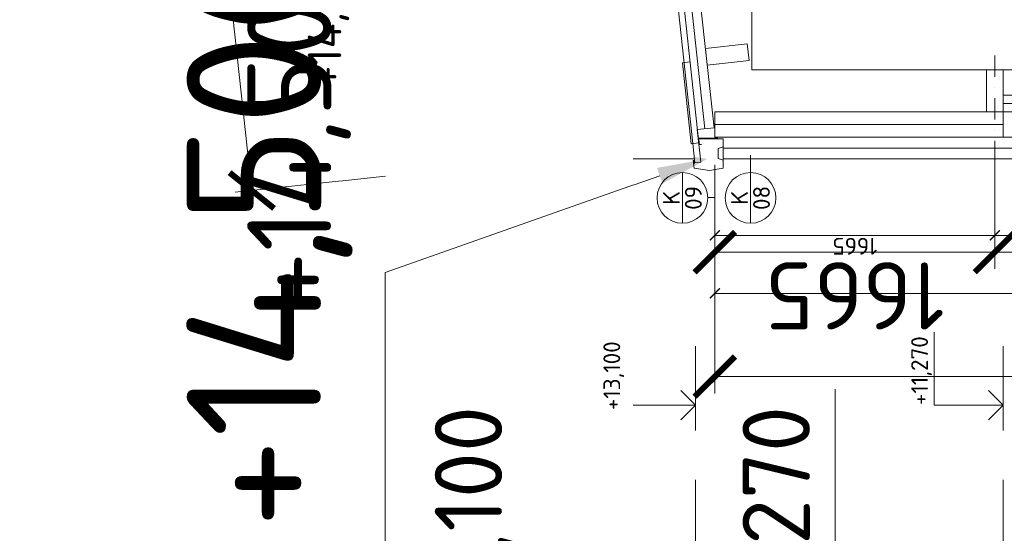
# Model space of a CAD drawing. Header units: millimetres. Extents: x -15830 to 4680139, y -28864 to 2281735.
# Tile 58 of 256: x 115776 to 121630, y 90925 to 93982. Entities that reach past the tile are written whole.
import ezdxf
from ezdxf import colors
from ezdxf.entities.mleader import LeaderData, LeaderLine
from ezdxf.enums import TextEntityAlignment as Align
from ezdxf.math import Vec2, Vec3

# ---------------------------------------------------------------- set-up
doc = ezdxf.new("R2010")
doc.units = ezdxf.units.MM
doc.linetypes.add('CENTERX2', pattern=[101.6, 63.5, -12.7, 12.7, -12.7])
doc.linetypes.add('DASHDOT', pattern=[25.4, 12.7, -6.35, 0, -6.35])
for name, color, linetype in [('0 @ 100', 7, 'Continuous'), ('0 @ 200', 7, 'Continuous'), ('0 @ 250 (1)', 7, 'Continuous'), ('0 @ 250 (2)', 7, 'Continuous'), ('0 @ 400', 7, 'Continuous'), ('NWT_UT_ZARIZENI', 4, 'Continuous')]:
    doc.layers.add(name, color=color, linetype=linetype)
for name, color, linetype, lineweight in [('A99_N_kce-pohl', 1, 'Continuous', 9), ('A99_N_kce-rez-sil', 6, 'Continuous', 18), ('A99_N_kce-rez-ten', 4, 'Continuous', 9), ('A99_N_koty-200', 5, 'Continuous', 5), ('A99_N_koty-200 @ 200', 5, 'Continuous', 5), ('A99_N_koty-200 @ 50', 5, 'Continuous', 5), ('A99_N_koty-200-vysk', 6, 'Continuous', 9), ('A99_N_koty-50-vysk', 160, 'Continuous', 9), ('A99_N_sraf', 252, 'Continuous', 0), ('A99_N_txt-popis-50', 240, 'Continuous', 9), ('A99_N_txt-popis-50 @ 200', 240, 'Continuous', 9), ('A99_N_txt-popis-50 @ 50', 240, 'Continuous', 9), ('A99_N_znaceni 50', 5, 'Continuous', 5), ('A99_S_kce-pohl', 7, 'Continuous', 5), ('A99_S_kce-rez-sil', 7, 'Continuous', 15), ('A99_S_osy', 1, 'CENTERX2', 5)]:
    doc.layers.add(name, color=color, linetype=linetype, lineweight=lineweight)
doc.styles.add('A99_kota', font='isocpeur.ttf', dxfattribs={"height": 2})
doc.styles.add('A99_popis', font='isocpeur.ttf')
doc.linetypes.add('IZOLACE', pattern='A,0.00254,-2.54,[134,ltypeshp.shx,S=2.54,R=0,X=-2.54,Y=0],-5.08,[134,ltypeshp.shx,S=2.54,R=180,X=2.54,Y=0],-2.54', length=10.16254)
doc.dimstyles.new('A99_kota_200 new', dxfattribs={"dimscale": 200, "dimtxt": 2, "dimasz": 1.2, "dimexe": 0.5, "dimexo": 1.5, "dimgap": 0.3, "dimtad": 1, "dimdec": 0, "dimzin": 3, "dimdsep": 46, "dimtxsty": 'A99_kota', "dimblk": 'ARCHTICK', "dimcen": 2.5, "dimazin": 2, "dimtfac": 0.75, "dimtdec": 0, "dimtmove": 2, "dimatfit": 0, "dimfxl": 0, "dimtolj": 1, "dimtzin": 0, "dimlwd": 5, "dimlwe": 5, "dimarcsym": 0})

# ---------------------------------------------------------------- blocks, each defined once
blk = doc.blocks.new('_ArchTick')
at = {"color": 0, "linetype": 'ByBlock', "const_width": 0.15}
blk.add_lwpolyline([(-0.5, -0.5), (0.5, 0.5)], dxfattribs=at)
blk = doc.blocks.new('*D357')
at = {"layer": 'A99_N_koty-200', "color": 0, "linetype": 'Continuous', "lineweight": 5, "transparency": 16777216}
for p, q in [((119909, 95433.3), (119909, 96333.3)), ((121624, 95433.3), (121624, 96333.3)), ((121624, 96233.3), (119909, 96233.3))]:
    blk.add_line(p, q, dxfattribs=at)
at = {"layer": 'Defpoints', "color": 0, "linetype": 'Continuous', "transparency": 16777216}
for p in [(119909, 96233.3), (119909, 93333.3), (121624, 93333.3)]:
    blk.add_point(p, dxfattribs=at)
at = {"layer": 'A99_N_koty-200', "color": 0, "linetype": 'Continuous', "lineweight": 5, "transparency": 16777216, "xscale": 240, "yscale": 240, "zscale": 240, "rotation": 180}
blk.add_blockref('_ArchTick', (119909, 96233.3), dxfattribs=at)
at = {"layer": 'A99_N_koty-200', "color": 0, "linetype": 'Continuous', "lineweight": 5, "transparency": 16777216, "xscale": 240, "yscale": 240, "zscale": 240}
blk.add_blockref('_ArchTick', (121624, 96233.3), dxfattribs=at)
at = {"layer": 'A99_N_koty-200', "color": 0, "linetype": 'Continuous', "transparency": 16777216, "insert": (120766.5, 95973.3), "char_height": 400, "attachment_point": 5, "rotation": 180, "style": 'A99_kota'}
blk.add_mtext('\\A1;1715', dxfattribs=at)
blk = doc.blocks.new('*D358')
at = {"layer": 'A99_N_koty-200', "color": 0, "linetype": 'Continuous', "lineweight": 5, "transparency": 16777216}
for p, q in [((119909, 94338.3), (119909, 94563.3)), ((121624, 94338.3), (121624, 94563.3)), ((121624, 94538.3), (119909, 94538.3))]:
    blk.add_line(p, q, dxfattribs=at)
at = {"layer": 'Defpoints', "color": 0, "linetype": 'Continuous', "transparency": 16777216}
for p in [(119909, 94538.3), (119909, 93333.3), (121624, 93333.3)]:
    blk.add_point(p, dxfattribs=at)
at = {"layer": 'A99_N_koty-200', "color": 0, "linetype": 'Continuous', "lineweight": 5, "transparency": 16777216, "xscale": 60, "yscale": 60, "zscale": 60, "rotation": 180}
blk.add_blockref('_ArchTick', (119909, 94538.3), dxfattribs=at)
at = {"layer": 'A99_N_koty-200', "color": 0, "linetype": 'Continuous', "lineweight": 5, "transparency": 16777216, "xscale": 60, "yscale": 60, "zscale": 60}
blk.add_blockref('_ArchTick', (121624, 94538.3), dxfattribs=at)
at = {"layer": 'A99_N_koty-200', "color": 0, "linetype": 'Continuous', "transparency": 16777216, "insert": (120766.5, 94473.3), "char_height": 100, "attachment_point": 5, "rotation": 180, "style": 'A99_kota'}
blk.add_mtext('\\A1;1715', dxfattribs=at)
blk = doc.blocks.new('*D359')
at = {"layer": 'A99_N_koty-200', "color": 0, "linetype": 'Continuous', "lineweight": 5, "transparency": 16777216}
for p, q in [((119909, 92658.3), (119909, 91758.3)), ((132744, 92658.3), (132744, 91758.3)), ((119909, 91858.3), (132744, 91858.3))]:
    blk.add_line(p, q, dxfattribs=at)
at = {"layer": 'Defpoints', "color": 0, "linetype": 'Continuous', "transparency": 16777216}
for p in [(119909, 93333.3), (132744, 93333.3), (132744, 91858.3)]:
    blk.add_point(p, dxfattribs=at)
at = {"layer": 'A99_N_koty-200', "color": 0, "linetype": 'Continuous', "lineweight": 5, "transparency": 16777216, "xscale": 240, "yscale": 240, "zscale": 240, "rotation": 180}
blk.add_blockref('_ArchTick', (119909, 91858.3), dxfattribs=at)
at = {"layer": 'A99_N_koty-200', "color": 0, "linetype": 'Continuous', "lineweight": 5, "transparency": 16777216, "xscale": 240, "yscale": 240, "zscale": 240}
blk.add_blockref('_ArchTick', (132744, 91858.3), dxfattribs=at)
at = {"layer": 'A99_N_koty-200', "color": 0, "linetype": 'Continuous', "transparency": 16777216, "insert": (124984, 91548.3), "char_height": 400, "attachment_point": 5, "rotation": 180, "style": 'A99_kota'}
blk.add_mtext('\\A1;12835', dxfattribs=at)
blk = doc.blocks.new('*D360')
at = {"layer": 'A99_N_koty-200', "color": 0, "linetype": 'Continuous', "lineweight": 5, "transparency": 16777216}
for p, q in [((119909, 92553.3), (119909, 92328.3)), ((132744, 92553.3), (132744, 92328.3)), ((119909, 92353.3), (132744, 92353.3))]:
    blk.add_line(p, q, dxfattribs=at)
at = {"layer": 'Defpoints', "color": 0, "linetype": 'Continuous', "transparency": 16777216}
for p in [(119909, 93333.3), (132744, 93333.3), (132744, 92353.3)]:
    blk.add_point(p, dxfattribs=at)
at = {"layer": 'A99_N_koty-200', "color": 0, "linetype": 'Continuous', "lineweight": 5, "transparency": 16777216, "xscale": 60, "yscale": 60, "zscale": 60, "rotation": 180}
blk.add_blockref('_ArchTick', (119909, 92353.3), dxfattribs=at)
at = {"layer": 'A99_N_koty-200', "color": 0, "linetype": 'Continuous', "lineweight": 5, "transparency": 16777216, "xscale": 60, "yscale": 60, "zscale": 60}
blk.add_blockref('_ArchTick', (132744, 92353.3), dxfattribs=at)
at = {"layer": 'A99_N_koty-200', "color": 0, "linetype": 'Continuous', "transparency": 16777216, "insert": (125989, 92268.3), "char_height": 100, "attachment_point": 5, "rotation": 180, "style": 'A99_kota'}
blk.add_mtext('\\A1;12835', dxfattribs=at)
blk = doc.blocks.new('*U60')
at = {"color": 0, "linetype": 'ByBlock', "lineweight": -2, "style": 'A99_kota'}
blk.add_attdef('POPIS', text='', height=2, rotation=360, dxfattribs=at).set_placement((9.2, 5.85), align=Align.BOTTOM_RIGHT)
blk.add_attdef('VYSKA', text='', height=2, rotation=360, dxfattribs=at).set_placement((9.2, 4.6), align=Align.TOP_RIGHT)
blk = doc.blocks.new('*U748')
at = {"layer": 'A99_N_koty-200-vysk', "lineweight": 5}
ref = blk.add_blockref('*U60', (118394, 106993.3), dxfattribs=dict(at, xscale=200, yscale=200, zscale=200, rotation=90.00000000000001))
ref.add_attrib('VYSKA', '+14,500', dxfattribs={"layer": '0 @ 400', "color": 0, "linetype": 'ByBlock', "lineweight": -2, "height": 800, "rotation": 90, "style": 'A99_kota'}).set_placement((116768.7, 94448.3), align=Align.TOP_RIGHT)
ref = blk.add_blockref('*U60', (118394, 106993.3), dxfattribs=dict(at, xscale=200, yscale=200, zscale=200, rotation=90.00000000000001))
ref.add_attrib('VYSKA', '+14,500', dxfattribs={"layer": '0 @ 250 (1)', "color": 0, "linetype": 'ByBlock', "lineweight": -2, "height": 500, "rotation": 90, "style": 'A99_kota'}).set_placement((117128.7, 94448.3), align=Align.TOP_RIGHT)
ref = blk.add_blockref('*U60', (118394, 106993.3), dxfattribs=dict(at, xscale=200, yscale=200, zscale=200, rotation=90.00000000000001))
ref.add_attrib('VYSKA', '+14,500', dxfattribs={"layer": '0 @ 250 (2)', "color": 0, "linetype": 'ByBlock', "lineweight": -2, "height": 500, "rotation": 90, "style": 'A99_kota'}).set_placement((117128.7, 94448.3), align=Align.TOP_RIGHT)
ref = blk.add_blockref('*U60', (118394, 106993.3), dxfattribs=dict(at, xscale=200, yscale=200, zscale=200, rotation=90.00000000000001))
ref.add_attrib('VYSKA', '+14,500', dxfattribs={"layer": '0 @ 100', "color": 0, "linetype": 'ByBlock', "lineweight": -2, "height": 200, "rotation": 90, "style": 'A99_kota'}).set_placement((117488.7, 94448.3), align=Align.TOP_RIGHT)
blk = doc.blocks.new('*U35')
at = {"color": 0, "linetype": 'ByBlock', "lineweight": -2}
blk.add_line((-3, 0), (7, 0), dxfattribs=at)
for points in [[(0, 0), (0, 5), (0, 5), (9.7, 5)], [(-1.75, 1.75), (0, 0), (1.75, 1.75)]]:
    blk.add_lwpolyline(points, dxfattribs=at)
at = {"color": 0, "linetype": 'ByBlock', "lineweight": -2, "style": 'A99_kota'}
for tag, p in [('VYSKA', (9.2, 7.75)), ('POPIS', (9.2, 4.5))]:
    blk.add_attdef(tag, text='', height=2, dxfattribs=at).set_placement(p, align=Align.TOP_RIGHT)
blk = doc.blocks.new('*U751')
at = {"layer": 'A99_N_koty-200-vysk', "lineweight": 5, "xscale": 200, "yscale": 200, "zscale": 200, "rotation": 90.00000000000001}
blk.add_blockref('*U35', (121624, 89843.3), dxfattribs=at)
blk.add_blockref('*U35', (121624, 89843.3), dxfattribs=at)
blk.add_blockref('*U35', (121624, 89843.3), dxfattribs=at)
blk.add_blockref('*U35', (121624, 89843.3), dxfattribs=at)
blk.add_blockref('*U35', (121624, 89843.3), dxfattribs=at)
blk.add_blockref('*U35', (121624, 89843.3), dxfattribs=at)
at = {"layer": 'A99_N_koty-200-vysk', "lineweight": 5}
ref = blk.add_blockref('*U35', (121624, 89843.3), dxfattribs=dict(at, xscale=200, yscale=200, zscale=200, rotation=90.00000000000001))
ref.add_attrib('VYSKA', '+11,270', dxfattribs={"layer": '0 @ 200', "color": 0, "linetype": 'ByBlock', "lineweight": -2, "height": 400, "rotation": 90, "style": 'A99_kota'}).set_placement((120074, 91683.3), align=Align.TOP_RIGHT)
blk = doc.blocks.new('*U752')
at = {"layer": 'A99_N_koty-200-vysk', "lineweight": 5, "xscale": 200, "yscale": 200, "zscale": 200, "rotation": 90.00000000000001}
blk.add_blockref('*U35', (119794, 89843.3), dxfattribs=at)
blk.add_blockref('*U35', (119794, 89843.3), dxfattribs=at)
blk.add_blockref('*U35', (119794, 89843.3), dxfattribs=at)
blk.add_blockref('*U35', (119794, 89843.3), dxfattribs=at)
blk.add_blockref('*U35', (119794, 89843.3), dxfattribs=at)
blk.add_blockref('*U35', (119794, 89843.3), dxfattribs=at)
at = {"layer": 'A99_N_koty-200-vysk', "lineweight": 5}
ref = blk.add_blockref('*U35', (119794, 89843.3), dxfattribs=dict(at, xscale=200, yscale=200, zscale=200, rotation=90.00000000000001))
ref.add_attrib('VYSKA', '+13,100', dxfattribs={"layer": '0 @ 200', "color": 0, "linetype": 'ByBlock', "lineweight": -2, "height": 400, "rotation": 90, "style": 'A99_kota'}).set_placement((118244, 91683.3), align=Align.TOP_RIGHT)
blk = doc.blocks.new('*U41')
at = {"color": 0, "linetype": 'ByBlock', "lineweight": -2}
blk.add_line((-3, 0), (7, 0), dxfattribs=at)
for points in [[(0, 0), (0, 8.2), (0, 8.2), (8.7, 8.2)], [(-1.75, 1.75), (0, 0), (1.75, 1.75)]]:
    blk.add_lwpolyline(points, dxfattribs=at)
at = {"color": 0, "linetype": 'ByBlock', "lineweight": -2, "style": 'A99_kota'}
for tag, p in [('VYSKA', (8.2, 10.95)), ('POPIS', (8.2, 7.7))]:
    blk.add_attdef(tag, text='', height=2, dxfattribs=at).set_placement(p, align=Align.TOP_RIGHT)
blk = doc.blocks.new('*U40')
at = {"color": 0, "linetype": 'ByBlock', "lineweight": -2}
blk.add_line((-3, 0), (7, 0), dxfattribs=at)
for points in [[(0, 0), (0, 8.2), (0, 8.2), (8.1, 8.2)], [(-1.75, 1.75), (0, 0), (1.75, 1.75)]]:
    blk.add_lwpolyline(points, dxfattribs=at)
at = {"color": 0, "linetype": 'ByBlock', "lineweight": -2, "style": 'A99_kota'}
for tag, p in [('VYSKA', (7.6, 10.95)), ('POPIS', (7.6, 7.7))]:
    blk.add_attdef(tag, text='', height=2, dxfattribs=at).set_placement(p, align=Align.TOP_RIGHT)
blk = doc.blocks.new('*D157')
at = {"layer": 'A99_N_koty-200', "color": 0, "linetype": 'Continuous', "lineweight": 5, "transparency": 16777216}
for p, q in [((121574, 93133.3), (121574, 92498.7)), ((119909, 93033.3), (119909, 92498.7)), ((119909, 92598.7), (121574, 92598.7))]:
    blk.add_line(p, q, dxfattribs=at)
at = {"layer": 'Defpoints', "color": 0, "linetype": 'Continuous', "transparency": 16777216}
for p in [(121574, 93433.3), (119909, 93333.3), (121574, 92598.7)]:
    blk.add_point(p, dxfattribs=at)
at = {"layer": 'A99_N_koty-200', "color": 0, "linetype": 'Continuous', "lineweight": 5, "transparency": 16777216, "xscale": 240, "yscale": 240, "zscale": 240}
for p, rotation in [((119909, 92598.7), 179.9999999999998), ((121574, 92598.7), 359.9999999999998)]:
    blk.add_blockref('_ArchTick', p, dxfattribs=dict(at, rotation=rotation))
at = {"layer": 'A99_N_koty-200', "color": 0, "linetype": 'Continuous', "transparency": 16777216, "insert": (120741.5, 92338.7), "char_height": 400, "attachment_point": 5, "rotation": 180, "style": 'A99_kota'}
blk.add_mtext('\\A1;1665', dxfattribs=at)
blk = doc.blocks.new('*D158')
at = {"layer": 'A99_N_koty-200', "color": 0, "linetype": 'Continuous', "lineweight": 5, "transparency": 16777216}
for p, q in [((119909, 92898.7), (119909, 92673.7)), ((121574, 92898.7), (121574, 92673.7)), ((119909, 92698.7), (121574, 92698.7))]:
    blk.add_line(p, q, dxfattribs=at)
at = {"layer": 'Defpoints', "color": 0, "linetype": 'Continuous', "transparency": 16777216}
for p in [(121574, 93433.3), (119909, 93333.3), (121574, 92698.7)]:
    blk.add_point(p, dxfattribs=at)
at = {"layer": 'A99_N_koty-200', "color": 0, "linetype": 'Continuous', "lineweight": 5, "transparency": 16777216, "xscale": 60, "yscale": 60, "zscale": 60}
for p, rotation in [((119909, 92698.7), 179.9999999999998), ((121574, 92698.7), 359.9999999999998)]:
    blk.add_blockref('_ArchTick', p, dxfattribs=dict(at, rotation=rotation))
at = {"layer": 'A99_N_koty-200', "color": 0, "linetype": 'Continuous', "transparency": 16777216, "insert": (120741.5, 92633.7), "char_height": 100, "attachment_point": 5, "rotation": 180, "style": 'A99_kota'}
blk.add_mtext('\\A1;1665', dxfattribs=at)
blk = doc.blocks.new('*D159')
at = {"layer": 'A99_N_koty-200', "color": 0, "linetype": 'Continuous', "lineweight": 5, "transparency": 16777216}
for p, q in [((121574, 93133.3), (121574, 92498.7)), ((123174, 93133.3), (123174, 92498.7)), ((121574, 92598.7), (123174, 92598.7))]:
    blk.add_line(p, q, dxfattribs=at)
at = {"layer": 'Defpoints', "color": 0, "linetype": 'Continuous', "transparency": 16777216}
for p in [(121574, 93433.3), (123174, 93433.3), (123174, 92598.7)]:
    blk.add_point(p, dxfattribs=at)
at = {"layer": 'A99_N_koty-200', "color": 0, "linetype": 'Continuous', "lineweight": 5, "transparency": 16777216, "xscale": 240, "yscale": 240, "zscale": 240}
for p, rotation in [((121574, 92598.7), 179.9999999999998), ((123174, 92598.7), 359.9999999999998)]:
    blk.add_blockref('_ArchTick', p, dxfattribs=dict(at, rotation=rotation))
at = {"layer": 'A99_N_koty-200', "color": 0, "linetype": 'Continuous', "transparency": 16777216, "insert": (122374, 92338.7), "char_height": 400, "attachment_point": 5, "rotation": 180, "style": 'A99_kota'}
blk.add_mtext('\\A1;1600', dxfattribs=at)
blk = doc.blocks.new('*D160')
at = {"layer": 'A99_N_koty-200', "color": 0, "linetype": 'Continuous', "lineweight": 5, "transparency": 16777216}
for p, q in [((121574, 92898.7), (121574, 92673.7)), ((123174, 92898.7), (123174, 92673.7)), ((121574, 92698.7), (123174, 92698.7))]:
    blk.add_line(p, q, dxfattribs=at)
at = {"layer": 'Defpoints', "color": 0, "linetype": 'Continuous', "transparency": 16777216}
for p in [(121574, 93433.3), (123174, 93433.3), (123174, 92698.7)]:
    blk.add_point(p, dxfattribs=at)
at = {"layer": 'A99_N_koty-200', "color": 0, "linetype": 'Continuous', "lineweight": 5, "transparency": 16777216, "xscale": 60, "yscale": 60, "zscale": 60}
for p, rotation in [((121574, 92698.7), 179.9999999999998), ((123174, 92698.7), 359.9999999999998)]:
    blk.add_blockref('_ArchTick', p, dxfattribs=dict(at, rotation=rotation))
at = {"layer": 'A99_N_koty-200', "color": 0, "linetype": 'Continuous', "transparency": 16777216, "insert": (122374, 92633.7), "char_height": 100, "attachment_point": 5, "rotation": 180, "style": 'A99_kota'}
blk.add_mtext('\\A1;1600', dxfattribs=at)
blk = doc.blocks.new('*D638')
at = {"layer": 'A99_N_koty-200', "color": 0, "linetype": 'Continuous', "lineweight": 5, "transparency": 16777216}
for p, q in [((116571.3, 105787.3), (115676.5, 105690.3)), ((117156, 92965.6), (115775.9, 105701.1)), ((117951.3, 93051.8), (117056.6, 92954.9))]:
    blk.add_line(p, q, dxfattribs=at)
at = {"layer": 'Defpoints', "color": 0, "linetype": 'Continuous', "transparency": 16777216}
for p in [(117573.8, 105895.9), (115775.9, 105701.1), (118953.9, 93160.5)]:
    blk.add_point(p, dxfattribs=at)
at = {"layer": 'A99_N_koty-200', "color": 0, "linetype": 'Continuous', "lineweight": 5, "transparency": 16777216, "xscale": 240, "yscale": 240, "zscale": 240}
for p, rotation in [((115775.9, 105701.1), 96.1848103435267), ((117156, 92965.6), 276.1848103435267)]:
    blk.add_blockref('_ArchTick', p, dxfattribs=dict(at, rotation=rotation))
at = {"layer": 'A99_N_koty-200', "color": 0, "linetype": 'Continuous', "transparency": 16777216, "insert": (116207.5, 99305.4), "char_height": 400, "attachment_point": 5, "rotation": 96.18481, "style": 'A99_kota'}
blk.add_mtext('\\A1;12810', dxfattribs=at)
blk = doc.blocks.new('*D639')
at = {"layer": 'A99_N_koty-200', "color": 0, "linetype": 'Continuous', "lineweight": 5, "transparency": 16777216}
for p, q in [((115974.7, 105722.6), (115751.1, 105698.4)), ((117156, 92965.6), (115775.9, 105701.1)), ((117354.8, 92987.2), (117131.2, 92962.9))]:
    blk.add_line(p, q, dxfattribs=at)
at = {"layer": 'Defpoints', "color": 0, "linetype": 'Continuous', "transparency": 16777216}
for p in [(117573.8, 105895.9), (115775.9, 105701.1), (118953.9, 93160.5)]:
    blk.add_point(p, dxfattribs=at)
at = {"layer": 'A99_N_koty-200', "color": 0, "linetype": 'Continuous', "lineweight": 5, "transparency": 16777216, "xscale": 60, "yscale": 60, "zscale": 60}
for p, rotation in [((115775.9, 105701.1), 96.1848103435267), ((117156, 92965.6), 276.1848103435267)]:
    blk.add_blockref('_ArchTick', p, dxfattribs=dict(at, rotation=rotation))
at = {"layer": 'A99_N_koty-200', "color": 0, "linetype": 'Continuous', "transparency": 16777216, "insert": (116401.3, 99326.4), "char_height": 100, "attachment_point": 5, "rotation": 96.18481, "style": 'A99_kota'}
blk.add_mtext('\\A1;12810', dxfattribs=at)
blk = doc.blocks.new('*U25')
at = {"color": 0, "linetype": 'ByBlock'}
blk.add_line((-3.02, 0), (3.02, 0), dxfattribs=at)
blk.add_circle((0, 0), 3.02, dxfattribs=at)
at = {"color": 0, "linetype": 'ByBlock', "style": 'A99_popis'}
for tag, p in [('KATEGORIE', (0, 1.31)), ('PRVEK', (0, -1.3))]:
    blk.add_attdef(tag, text='', height=2, dxfattribs=at).set_placement(p, align=Align.MIDDLE_CENTER)
blk = doc.blocks.new('*U729')
at = {"layer": 'A99_N_koty-200 @ 200', "linetype": 'Continuous'}
dim = blk.add_linear_dim(base=(119909, 96233.3), p1=(121624, 93333.3), p2=(119909, 93333.3), angle=180, dimstyle='A99_kota_200 new', override={"dimscale": 200, "dimtix": 1, "dimtofl": 1, "dimtmove": 2, "dimatfit": 0}, dxfattribs=at)
dim.commit()
dim.dimension.update_dxf_attribs({"geometry": '*D357', "text_midpoint": (120766.5, 95973.3)})
at = {"layer": 'A99_N_koty-200 @ 50', "linetype": 'Continuous'}
dim = blk.add_linear_dim(base=(119909, 94538.3), p1=(121624, 93333.3), p2=(119909, 93333.3), angle=180, dimstyle='A99_kota_200 new', override={"dimscale": 50, "dimtix": 1, "dimtofl": 1, "dimtmove": 2, "dimatfit": 0}, dxfattribs=at)
dim.commit()
dim.dimension.update_dxf_attribs({"geometry": '*D358', "text_midpoint": (120766.5, 94473.3)})
blk = doc.blocks.new('*U730')
at = {"layer": 'A99_N_koty-200 @ 200', "linetype": 'Continuous'}
dim = blk.add_linear_dim(base=(132744, 91858.3), p1=(119909, 93333.3), p2=(132744, 93333.3), angle=180, dimstyle='A99_kota_200 new', override={"dimscale": 200, "dimtix": 1, "dimtofl": 1, "dimtmove": 2, "dimatfit": 0}, dxfattribs=at)
dim.commit()
dim.dimension.update_dxf_attribs({"geometry": '*D359', "text_midpoint": (124984, 91548.3), "dimtype": 128})
at = {"layer": 'A99_N_koty-200 @ 50', "linetype": 'Continuous'}
dim = blk.add_linear_dim(base=(132744, 92353.3), p1=(119909, 93333.3), p2=(132744, 93333.3), angle=180, dimstyle='A99_kota_200 new', override={"dimscale": 50, "dimtix": 1, "dimtofl": 1, "dimtmove": 2, "dimatfit": 0}, dxfattribs=at)
dim.commit()
dim.dimension.update_dxf_attribs({"geometry": '*D360', "text_midpoint": (125989, 92268.3), "dimtype": 128})
blk = doc.blocks.new('*U759')
at = {"layer": 'A99_N_koty-200 @ 200', "linetype": 'Continuous'}
dim = blk.add_linear_dim(base=(121574, 92598.7), p1=(119909, 93333.3), p2=(121574, 93433.3), angle=180, dimstyle='A99_kota_200 new', override={"dimscale": 200, "dimtix": 1, "dimtofl": 1, "dimtmove": 2, "dimatfit": 0}, dxfattribs=at)
dim.commit()
dim.dimension.update_dxf_attribs({"geometry": '*D157', "text_midpoint": (120741.5, 92338.7)})
at = {"layer": 'A99_N_koty-200 @ 50', "linetype": 'Continuous'}
dim = blk.add_linear_dim(base=(121574, 92698.7), p1=(119909, 93333.3), p2=(121574, 93433.3), angle=180, dimstyle='A99_kota_200 new', override={"dimscale": 50, "dimtix": 1, "dimtofl": 1, "dimtmove": 2, "dimatfit": 0}, dxfattribs=at)
dim.commit()
dim.dimension.update_dxf_attribs({"geometry": '*D158', "text_midpoint": (120741.5, 92633.7)})
blk = doc.blocks.new('*U760')
at = {"layer": 'A99_N_koty-200 @ 200', "linetype": 'Continuous'}
dim = blk.add_linear_dim(base=(123174, 92598.7), p1=(121574, 93433.3), p2=(123174, 93433.3), angle=180, dimstyle='A99_kota_200 new', override={"dimscale": 200, "dimtix": 1, "dimtofl": 1, "dimtmove": 2, "dimatfit": 0}, dxfattribs=at)
dim.commit()
dim.dimension.update_dxf_attribs({"geometry": '*D159', "text_midpoint": (122374, 92338.7)})
at = {"layer": 'A99_N_koty-200 @ 50', "linetype": 'Continuous'}
dim = blk.add_linear_dim(base=(123174, 92698.7), p1=(121574, 93433.3), p2=(123174, 93433.3), angle=180, dimstyle='A99_kota_200 new', override={"dimscale": 50, "dimtix": 1, "dimtofl": 1, "dimtmove": 2, "dimatfit": 0}, dxfattribs=at)
dim.commit()
dim.dimension.update_dxf_attribs({"geometry": '*D160', "text_midpoint": (122374, 92633.7)})
blk = doc.blocks.new('*U926')
at = {"layer": 'A99_N_txt-popis-50 @ 50', "lineweight": 9}
ml = blk.add_multileader_mtext('Standard', dxfattribs=at)
ml.set_content('\\A1;{\\C256;odvodňovací systém \\Pbude součásti \\Pdodávky opláštění}', color=1, style='A99_popis')
ml.set_leader_properties(color=256, linetype='ByLayer', lineweight=-1)
ml.build(insert=Vec2(0, 0))
ml.multileader.update_dxf_attribs({"dogleg_length": 1, "arrow_head_size": 75, "scale": 50})
ctx = ml.context
ctx.base_point, ctx.scale, ctx.char_height, ctx.arrow_head_size, ctx.landing_gap_size, ctx.plane_origin, ctx.plane_x_axis, ctx.plane_y_axis = Vec3(118618.1, 91672), 50, 100, 75, 62.5, Vec3(122104.1, 85760.8), Vec3(0, 1), Vec3(-1, 0)
notes = []
notes.append((ctx, [(1, (1, 1, 0), (118618.1, 93153.3), (0, -1), 146.2, [(0, [(119864.3, 93153.3)], 0, [])])]))
ctx.mtext.insert, ctx.mtext.text_direction, ctx.mtext.rotation, ctx.mtext.width, ctx.mtext.defined_height, ctx.mtext.flow_direction = Vec3(118553.1, 91734.5), Vec3(0, 1), 1.570796, 1255, 15.9, 5
ctx.mtext.has_bg_fill, ctx.mtext.bg_color, ctx.mtext.bg_scale_factor, ctx.mtext.bg_transparency, ctx.mtext.use_window_bg_color = 1, -1073741824, 1, 0, 1
for ctx, leaders in notes:
    for number, flags, end, landing, length, lines in leaders:
        leader = LeaderData()
        leader.index, (leader.has_last_leader_line, leader.has_dogleg_vector, leader.attachment_direction) = number, flags
        leader.last_leader_point, leader.dogleg_vector, leader.dogleg_length = Vec3(end), Vec3(landing), length
        for number, points, colour, breaks in lines:
            line = LeaderLine()
            line.index, line.vertices, line.color, line.breaks = number, Vec3.list(points), colors.encode_raw_color(colour), breaks
            leader.lines.append(line)
        ctx.leaders.append(leader)
at = {"layer": 'A99_N_txt-popis-50 @ 200', "lineweight": 9}
ml = blk.add_multileader_mtext('Standard', dxfattribs=at)
ml.set_content('\\A1;{\\C256;odvodňovací systém \\Pbude součásti \\Pdodávky opláštění}', color=1, style='A99_popis')
ml.set_leader_properties(color=256, linetype='ByLayer', lineweight=-1)
ml.build(insert=Vec2(0, 0))
ml.multileader.update_dxf_attribs({"dogleg_length": 1, "arrow_head_size": 300, "scale": 200})
ctx = ml.context
ctx.base_point, ctx.scale, ctx.char_height, ctx.arrow_head_size, ctx.landing_gap_size, ctx.plane_origin, ctx.plane_x_axis, ctx.plane_y_axis = Vec3(117949, 82248.3), 200, 400, 300, 250, Vec3(122104.1, 85760.8), Vec3(0, 1), Vec3(-1, 0)
notes = []
notes.append((ctx, [(1, (1, 1, 0), (117949, 92478.3), (0, -1), 4890, [(0, [(119864.3, 93153.3)], 0, [])])]))
ctx.mtext.insert, ctx.mtext.text_direction, ctx.mtext.rotation, ctx.mtext.width, ctx.mtext.defined_height, ctx.mtext.flow_direction = Vec3(117689, 82498.3), Vec3(0, 1), 1.570796, 5020, 63.5, 5
ctx.mtext.has_bg_fill, ctx.mtext.bg_color, ctx.mtext.bg_scale_factor, ctx.mtext.bg_transparency, ctx.mtext.use_window_bg_color = 1, -1073741824, 1, 0, 1
for ctx, leaders in notes:
    for number, flags, end, landing, length, lines in leaders:
        leader = LeaderData()
        leader.index, (leader.has_last_leader_line, leader.has_dogleg_vector, leader.attachment_direction) = number, flags
        leader.last_leader_point, leader.dogleg_vector, leader.dogleg_length = Vec3(end), Vec3(landing), length
        for number, points, colour, breaks in lines:
            line = LeaderLine()
            line.index, line.vertices, line.color, line.breaks = number, Vec3.list(points), colors.encode_raw_color(colour), breaks
            leader.lines.append(line)
        ctx.leaders.append(leader)
blk = doc.blocks.new('*U931')
at = {"layer": 'A99_N_koty-200 @ 200', "linetype": 'Continuous'}
dim = blk.add_linear_dim(base=(115775.9, 105701.1), p1=(118953.9, 93160.5), p2=(117573.8, 105895.9), angle=96.18481, dimstyle='A99_kota_200 new', override={"dimscale": 200, "dimtix": 1, "dimtofl": 1, "dimtmove": 2, "dimatfit": 0}, dxfattribs=at)
dim.commit()
dim.dimension.update_dxf_attribs({"geometry": '*D638', "text_midpoint": (116207.5, 99305.4)})
at = {"layer": 'A99_N_koty-200 @ 50', "linetype": 'Continuous'}
dim = blk.add_linear_dim(base=(115775.9, 105701.1), p1=(118953.9, 93160.5), p2=(117573.8, 105895.9), angle=96.18481, dimstyle='A99_kota_200 new', override={"dimscale": 50, "dimtix": 1, "dimtofl": 1, "dimtmove": 2, "dimatfit": 0}, dxfattribs=at)
dim.commit()
dim.dimension.update_dxf_attribs({"geometry": '*D639', "text_midpoint": (116401.3, 99326.4)})

msp = doc.modelspace()

# ---------------------------------------------------------------- linework, layer by layer
at = {"layer": 'A99_N_kce-pohl', "color": 1, "linetype": 'Continuous', "lineweight": 5}
for points in [[(119716.387, 93725.909), (119761.125, 93730.757)], [(119716.387, 93725.909), (119768.639, 93243.732)], [(119828.95, 93239.163), (119816.906, 93239.114), (119812.423, 93273.252), (119958.95, 93273.252), (119958.95, 93098.252), (119876.513, 93083.716), (119786.085, 93099.15), (119781.127, 93144.675), (119785.207, 93145.117), (119787.362, 93125.234)], [(119812.181, 93269.46), (119814.212, 93254.347), (119816.401, 93254.641), (119812.562, 93276.65), (119925.17, 93276.526), (119925.173, 93279.807), (119908.95, 93279.807)], [(119768.639, 93243.732), (119813.377, 93248.58)], [(119958.95, 93145.752), (119928.95, 93155.752), (119928.95, 93215.752), (119958.95, 93225.752)]]:
    msp.add_lwpolyline(points, dxfattribs=at)
at = {"layer": 'A99_N_kce-pohl', "color": 1, "lineweight": 5}
for points in [[(121623.95, 93533.252), (123123.95, 93533.252)], [(121623.95, 93283.252), (123123.95, 93283.252)]]:
    msp.add_lwpolyline(points, dxfattribs=at)
at = {"layer": 'A99_N_kce-pohl', "color": 1, "linetype": 'Continuous', "lineweight": 5}
msp.add_lwpolyline([(119958.95, 93153.252), (119958.95, 93218.252), (132961.489, 93218.252), (132961.489, 93153.252)], close=True, dxfattribs=at)
at = {"layer": 'A99_N_kce-rez-sil'}
for p, q in [((119904.176, 93338.888), (119284.077, 99061.123)), ((119813.377, 93248.58), (119184.739, 99049.617))]:
    msp.add_line(p, q, dxfattribs=at)
at = {"layer": 'A99_N_kce-rez-sil', "lineweight": 5}
msp.add_line((119778.581, 93244.809), (119149.863, 99046.579), dxfattribs=at)
at = {"layer": 'A99_N_kce-rez-sil', "lineweight": 13}
msp.add_lwpolyline([(121623.95, 93433.252), (121693.95, 93433.252), (121693.95, 93483.252), (121623.95, 93483.252)], close=True, dxfattribs=at)
at = {"layer": 'A99_N_kce-rez-sil'}
for points in [[(119908.95, 93433.252), (121623.95, 93433.252)], [(119908.95, 93283.252), (119908.95, 93433.252)], [(121623.95, 93433.252), (121623.95, 93283.252)], [(119908.95, 93283.252), (121623.95, 93283.252)]]:
    msp.add_lwpolyline(points, dxfattribs=at)
at = {"layer": 'A99_N_kce-rez-sil', "color": 1}
msp.add_lwpolyline([(119904.176, 93338.888), (119804.758, 93328.114)], dxfattribs=at)
at = {"layer": 'A99_N_kce-rez-ten', "color": 1}
for points in [[(119825.767, 93134.249), (119804.758, 93328.114)], [(119790.97, 93130.478), (119778.581, 93244.809)], [(119825.767, 93134.249), (119790.97, 93130.478)]]:
    msp.add_lwpolyline(points, dxfattribs=at)
at = {"layer": 'A99_N_sraf', "color": 1, "linetype": 'IZOLACE', "lineweight": 0, "ltscale": 3}
msp.add_lwpolyline([(119849.496, 93332.962), (119229.398, 99055.197)], dxfattribs=at)
at = {"layer": 'A99_N_sraf', "color": 1, "linetype": 'IZOLACE', "lineweight": 0, "ltscale": 6}
msp.add_lwpolyline([(121623.95, 93358.252), (119908.95, 93358.252)], dxfattribs=at)
at = {"layer": 'A99_N_znaceni 50'}
msp.add_lwpolyline([(120121.45, 93072.373), (120121.45, 93175.312)], dxfattribs=at)
at = {"layer": 'A99_S_kce-pohl'}
msp.add_line((120128.768, 93683.252), (132743.95, 93683.252), dxfattribs=at)
msp.add_lwpolyline([(120128.768, 93683.252), (120128.768, 94183.252)], dxfattribs=at)
at = {"layer": 'A99_S_kce-rez-sil', "linetype": 'Continuous', "flags": 128}
for points in [[(119853.002, 93811.123), (120101.547, 93838.057), (120112.32, 93738.639), (119863.775, 93711.705)], [(121523.95, 93433.252), (121523.95, 93683.252), (121623.95, 93683.252), (121623.95, 93433.252)]]:
    msp.add_lwpolyline(points, close=True, dxfattribs=at)
at = {"layer": 'A99_S_osy', "linetype": 'DASHDOT', "lineweight": 5, "ltscale": 10}
msp.add_lwpolyline([(121573.95, 93133.252), (121573.95, 93798.252)], dxfattribs=at)

# ---------------------------------------------------------------- block references
at = {"layer": 'A99_N_koty-200'}
for name in ['*U729', '*U759', '*U760', '*U730']:
    msp.add_blockref(name, (0, 0), dxfattribs=at)
at = {"layer": 'A99_N_koty-50-vysk', "lineweight": 5, "xscale": 50, "yscale": 50, "zscale": 50, "rotation": 90.00000000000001}
for name, p, values in [('*U40', (119793.95, 91688.252), {'VYSKA': '+13,100'}), ('*U41', (121623.95, 91688.252), {'VYSKA': '+11,270'})]:
    msp.add_blockref(name, p, dxfattribs=at).add_auto_attribs(values)
at = {"layer": 'A99_N_znaceni 50', "xscale": 50, "yscale": 50, "zscale": 50, "rotation": 90}
msp.add_blockref('*U25', (120121.45, 92921.377), dxfattribs=at).add_auto_attribs({'KATEGORIE': 'K', 'PRVEK': '08'})
at = {"layer": 'NWT_UT_ZARIZENI'}
for name in ['*U748', '*U752', '*U751']:
    msp.add_blockref(name, (0, 0), dxfattribs=at)

# ---------------------------------------------------------------- next in the draw order: block references
at = {"layer": 'A99_N_txt-popis-50'}
msp.add_blockref('*U926', (0, 0), dxfattribs=at)

# ---------------------------------------------------------------- next in the draw order: linework, layer by layer
at = {"layer": 'A99_N_znaceni 50'}
msp.add_lwpolyline([(119868.95, 92923.252), (119908.95, 92923.252), (119908.95, 93118.252)], dxfattribs=at)

# ---------------------------------------------------------------- next in the draw order: block references
at = {"layer": 'A99_N_koty-200'}
msp.add_blockref('*U931', (0, 0), dxfattribs=at)
at = {"layer": 'A99_N_znaceni 50', "xscale": 50, "yscale": 50, "zscale": 50, "rotation": 90}
msp.add_blockref('*U25', (119716.45, 92921.377), dxfattribs=at).add_auto_attribs({'KATEGORIE': 'K', 'PRVEK': '09'})

doc.saveas('drawing.dxf')
